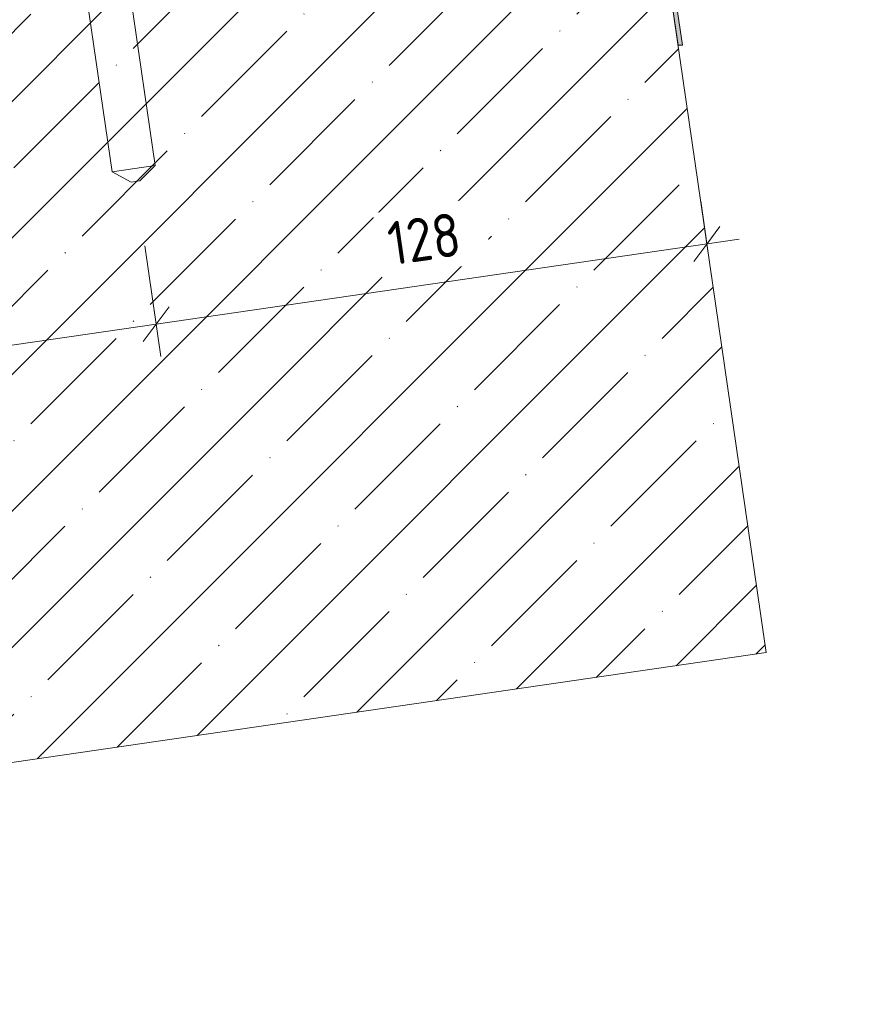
# Model space of a CAD drawing. Header units: millimetres. Extents: x 4450149 to 4451762, y 8380157 to 8380965.
# Tile 12 of 46: x 4451463 to 4451659, y 8380207 to 8380434. Entities that reach past the tile are written whole.
import ezdxf

# ---------------------------------------------------------------- set-up
doc = ezdxf.new("R2010")
doc.units = ezdxf.units.MM
for name, color, linetype, lineweight in [('Обобщенные модели', 7, 'Continuous', 18), ('Размеры', 7, 'Continuous', 9), ('Размеры-5', 7, 'Continuous', 9), ('Тонкие линии', 7, 'Continuous', 18), ('Элементы узлов', 7, 'Continuous', 18)]:
    doc.layers.add(name, color=color, linetype=linetype, lineweight=lineweight)
doc.styles.add('GOST Common', font='GOST_Common.ttf', dxfattribs={"width": 0.9, "height": 10})
doc.dimstyles.new('ADSK_Основной_2_0', dxfattribs={"dimscale": 304.8, "dimtxt": 10.05715, "dimasz": 0.023196, "dimexe": 0.024606, "dimexo": 0.049213, "dimgap": 0.008202, "dimtad": 1, "dimdec": 0, "dimzin": 0, "dimdsep": 46, "dimtxsty": 'GOST Common', "dimblk1": 'OBLIQUE', "dimblk2": 'OBLIQUE', "dimsah": 1, "dimcen": 0.09, "dimdle": 0.024606, "dimazin": 0, "dimtfac": 1, "dimtdec": 4, "dimtix": 1, "dimtmove": 0, "dimatfit": 3, "dimfxl": 1, "dimtvp": 1, "dimtfill": 1, "dimtolj": 1, "dimtzin": 0, "dimarcsym": 2})

# ---------------------------------------------------------------- blocks, each defined once
blk = doc.blocks.new('HILTI_s_Анкер_HRD-HF - HRD-HF 10x80-V2-1-1')
at = {"layer": 'Обобщенные модели'}
for p, q in [((4451473.36, 8380484.17), (4451480.79, 8380485.25)), ((4451480.79, 8380485.25), (4451484.5, 8380485.79)), ((4451481.94, 8380477.33), (4451480.79, 8380485.25)), ((4451484.5, 8380485.79), (4451485.66, 8380477.87)), ((4451469.65, 8380483.63), (4451473.36, 8380484.17)), ((4451470.8, 8380475.71), (4451469.65, 8380483.63)), ((4451474.51, 8380476.25), (4451473.36, 8380484.17)), ((4451469.32, 8380475.49), (4451487.13, 8380478.08)), ((4451487.21, 8380477.54), (4451487.13, 8380478.08)), ((4451469.32, 8380475.49), (4451469.4, 8380474.95)), ((4451494.4, 8380400.3), (4451484.61, 8380467.61)), ((4451474.72, 8380466.17), (4451484.5, 8380398.86)), ((4451494.4, 8380400.3), (4451484.5, 8380398.86)), ((4451484.5, 8380398.86), (4451488.84, 8380396.48)), ((4451490.91, 8380396.78), (4451494.4, 8380400.3)), ((4451490.91, 8380396.78), (4451488.84, 8380396.48))]:
    blk.add_line(p, q, dxfattribs=at)
blk = doc.blocks.new('DIMBLOCK4-1-1')
at = {"layer": 'Размеры-5'}
for p, q in [((4451620.05, 8380392.12), (4451622.56, 8380374.81)), ((4451621.49, 8380382.23), (4451620.05, 8380392.12)), ((4451628.91, 8380383.31), (4451494.65, 8380363.79)), ((4451492.04, 8380381.79), (4451495.73, 8380356.37)), ((4451494.65, 8380363.79), (4451492.04, 8380381.79))]:
    blk.add_line(p, q, dxfattribs=at)
at = {"layer": 'Размеры-5', "lineweight": 18}
for p, q in [((4451621.49, 8380382.23), (4451624.48, 8380386.23)), ((4451621.49, 8380382.23), (4451618.5, 8380378.22)), ((4451494.65, 8380363.79), (4451497.64, 8380367.8)), ((4451494.65, 8380363.79), (4451491.66, 8380359.79))]:
    blk.add_line(p, q, dxfattribs=at)
at = {"layer": 'Размеры-5', "color": 0, "insert": (4451547.39, 8380387.19), "char_height": 10, "width": 20.4552, "attachment_point": 1, "rotation": 8.2693, "line_spacing_factor": 1.022761, "style": 'GOST Common', "bg_fill": 3, "box_fill_scale": 1.25, "bg_fill_color": 256, "bg_fill_true_color": 13158600, "bg_fill_transparency": 0}
blk.add_mtext('128', dxfattribs=at)
blk = doc.blocks.new('_Oblique')
at = {"color": 0, "linetype": 'ByBlock', "lineweight": -2}
blk.add_line((-0.5, -0.5), (0.5, 0.5), dxfattribs=at)
blk = doc.blocks.new('DIMBLOCK5-1-1')
at = {"layer": 'Размеры-5'}
for p, q in [((4451492.04, 8380381.79), (4451495.73, 8380356.37)), ((4451494.65, 8380363.79), (4451492.04, 8380381.79)), ((4451494.65, 8380363.79), (4451271.99, 8380331.43)), ((4451269.37, 8380349.49), (4451273.07, 8380324.01)), ((4451271.99, 8380331.43), (4451269.37, 8380349.49))]:
    blk.add_line(p, q, dxfattribs=at)
at = {"layer": 'Размеры-5', "lineweight": 18}
for p, q in [((4451494.65, 8380363.79), (4451497.64, 8380367.8)), ((4451494.65, 8380363.79), (4451491.66, 8380359.79)), ((4451271.99, 8380331.43), (4451274.98, 8380335.44)), ((4451271.99, 8380331.43), (4451269, 8380327.43))]:
    blk.add_line(p, q, dxfattribs=at)
at = {"layer": 'Размеры-5', "color": 0, "insert": (4451371.72, 8380361.66), "char_height": 10, "width": 22.7053, "attachment_point": 1, "rotation": 8.2693, "line_spacing_factor": 1.022761, "style": 'GOST Common', "bg_fill": 3, "box_fill_scale": 1.25, "bg_fill_color": 256, "bg_fill_true_color": 13158600, "bg_fill_transparency": 0}
blk.add_mtext('225', dxfattribs=at)

msp = doc.modelspace()

# ---------------------------------------------------------------- hatches: boundary and pattern name
at = {"layer": 'Элементы узлов', "true_color": 0x408080}
msp.add_hatch(color=137, dxfattribs=at).paths.add_polyline_path([(4451615.84, 8380428.01), (4451608.64, 8380477.57), (4451608.53, 8380482.64), (4451609.53, 8380487.42), (4451611.67, 8380491.92), (4451618.85, 8380503.36), (4451622.73, 8380508.28), (4451627.59, 8380512.25), (4451633.18, 8380515.08), (4451639.24, 8380516.65), (4451658.89, 8380519.5), (4451658.89, 8380520.51), (4451639.1, 8380517.63), (4451632.82, 8380516.01), (4451627.04, 8380513.08), (4451622.02, 8380508.98), (4451618, 8380503.89), (4451610.82, 8380492.45), (4451608.59, 8380487.74), (4451607.51, 8380482.55), (4451607.65, 8380477.43), (4451614.83, 8380428.01)])
at = {"layer": 'Элементы узлов'}
h = msp.add_hatch(dxfattribs=at)
h.set_pattern_fill('FP_1', color=256, style=0, pattern_type=2)
h.set_pattern_definition([(45, (4450656.543, 8289717.818), (-15.715448, 15.715448), []), (45, (4450672.258, 8289717.818), (-15.715448, 15.715448), [27.781, -5.556, 0.16764, -5.389])])
h.paths.add_polyline_path([(4451078.18, 8380207.22), (4451635.16, 8380288.17), (4451606.39, 8380486.09), (4451553, 8380478.28), (4451553.12, 8380477.45), (4451501.8, 8380469.1), (4451501.64, 8380470.09), (4451546.81, 8380477.44), (4451080.6, 8380409.68), (4451080.6, 8380409.33), (4451083.02, 8380409.33), (4451080.6, 8380408.97), (4450707.92, 8380463.14), (4450707.92, 8380461.77), (4450702.13, 8380462.61), (4450702.33, 8380463.95), (4450605.59, 8380478.01), (4450650.76, 8380470.66), (4450650.6, 8380469.68), (4450599.28, 8380478.02), (4450599.41, 8380478.91), (4450548.94, 8380486.24), (4450548.68, 8380484.41), (4450548.93, 8380483.12), (4450548.79, 8380478), (4450541.61, 8380428.59), (4450540.6, 8380428.59), (4450520.18, 8380288.32), (4451073.82, 8380207.86)])

# ---------------------------------------------------------------- linework, layer by layer
at = {"layer": 'Тонкие линии'}
for p, q in [((4451635.16, 8380288.17), (4451606.39, 8380486.09)), ((4451607.65, 8380477.43), (4451614.83, 8380428.01)), ((4451615.84, 8380428.01), (4451608.64, 8380477.57)), ((4451614.83, 8380428.01), (4451615.84, 8380428.01)), ((4451078.18, 8380207.22), (4451635.16, 8380288.17))]:
    msp.add_line(p, q, dxfattribs=at)

# ---------------------------------------------------------------- block references
at = {"layer": 'Обобщенные модели'}
msp.add_blockref('HILTI_s_Анкер_HRD-HF - HRD-HF 10x80-V2-1-1', (0, 0), dxfattribs=at)

# ---------------------------------------------------------------- next in the draw order: dimensions: what is measured, and where the dimension line sits
at = {"layer": 'Размеры'}
dim = msp.add_linear_dim(base=(4451494.65, 8380363.79), p1=(4451622.21, 8380377.28), p2=(4451489.88, 8380396.63), angle=8.2693, dimstyle='ADSK_Основной_2_0', override={"dimpost": '<>', "dimfxl": 133.734869}, dxfattribs=at)
dim.commit()
dim.dimension.update_dxf_attribs({"geometry": 'DIMBLOCK4-1-1', "text_midpoint": (4451556.99, 8380380.43)})

# ---------------------------------------------------------------- next in the draw order: dimensions: what is measured, and where the dimension line sits
dim = msp.add_linear_dim(base=(4451271.99, 8380331.43), p1=(4451489.88, 8380396.63), p2=(4451267.21, 8380364.33), angle=8.2693, dimstyle='ADSK_Основной_2_0', override={"dimpost": '<>', "dimfxl": 224.999999}, dxfattribs=at)
dim.commit()
dim.dimension.update_dxf_attribs({"geometry": 'DIMBLOCK5-1-1', "text_midpoint": (4451382.24, 8380355.04)})

doc.saveas('drawing.dxf')
